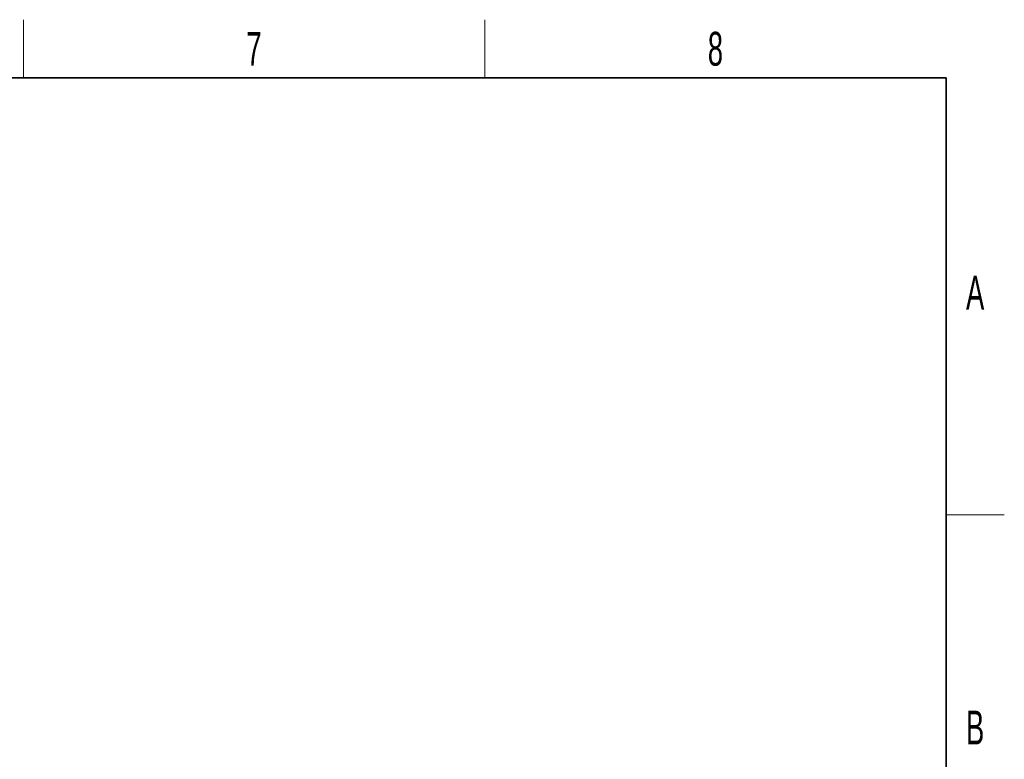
# Model space of a CAD drawing. Header units: millimetres. Extents: x 5 to 418, y 2 to 292.
# Tile 16 of 16: x 312 to 414, y 212 to 288. Entities that reach past the tile are written whole.
import ezdxf

# ---------------------------------------------------------------- set-up
doc = ezdxf.new("R2010")
doc.units = ezdxf.units.MM
doc.layers.add('SLD-0', color=7, linetype='Continuous')
doc.styles.add('SLDTEXTSTYLE0', font='TXT', dxfattribs={"width": 0.605})

msp = doc.modelspace()

# ---------------------------------------------------------------- linework, layer by layer
at = {"layer": 'SLD-0', "lineweight": 18}
for p, q in [((312.5, 282.5), (312.5, 288.5)), ((360.25, 282.5), (360.25, 288.5)), ((408, 237.25), (414, 237.25))]:
    msp.add_line(p, q, dxfattribs=at)
at = {"layer": 'SLD-0', "lineweight": 35}
for p, q in [((408, 282.5), (26, 282.5)), ((408, 12), (408, 282.5))]:
    msp.add_line(p, q, dxfattribs=at)

# ---------------------------------------------------------------- texts
at = {"layer": 'SLD-0', "char_height": 3.5, "attachment_point": 2, "style": 'SLDTEXTSTYLE0'}
for s, insert in [('7', (336.3527, 287.243)), ('8', (384.1027, 287.243)), ('A', (410.9816, 262.0011)), ('B', (410.9816, 217.0011))]:
    msp.add_mtext(s, dxfattribs=dict(at, insert=insert))

doc.saveas('drawing.dxf')
